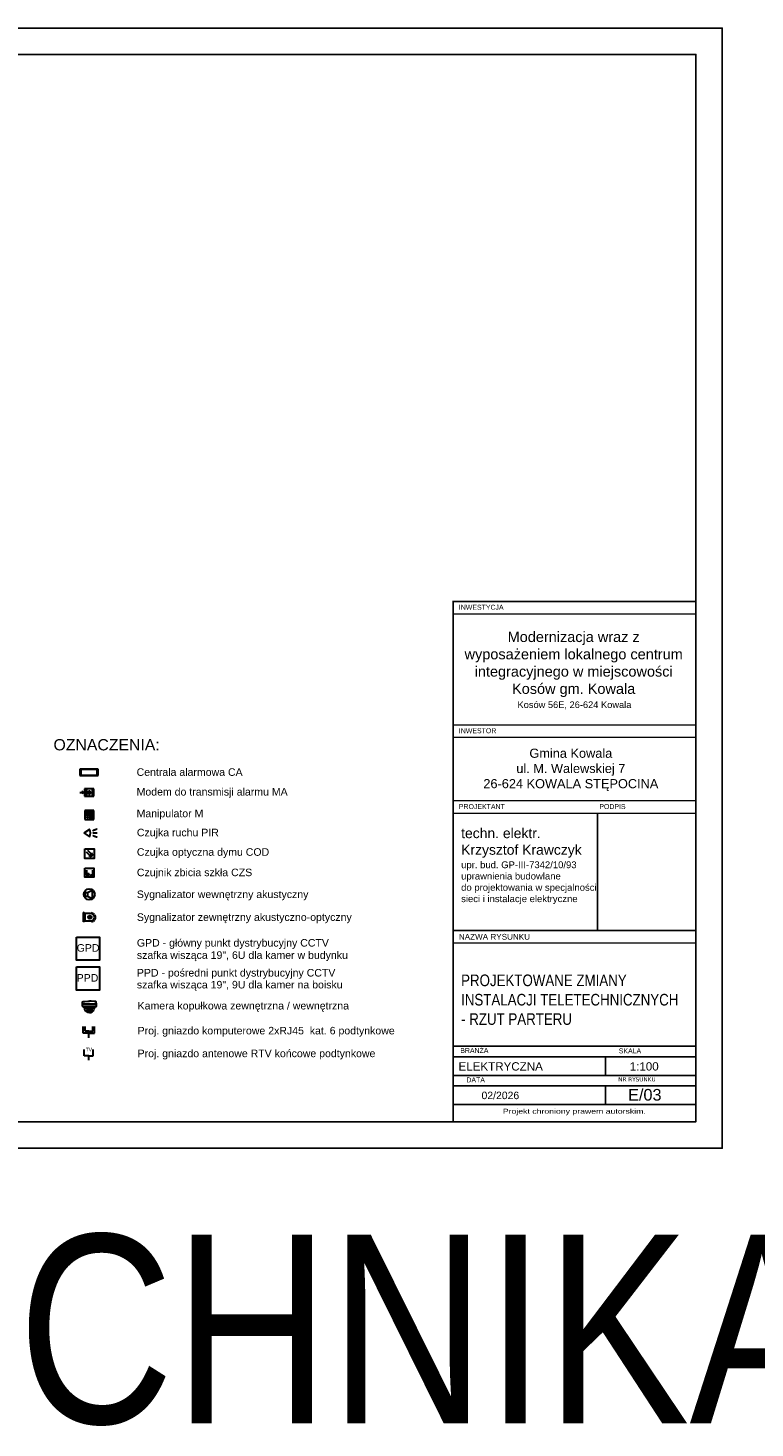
# Model space of a CAD drawing. Header units: millimetres. Extents: x 19325 to 32410, y -4876 to 2807.
# Tile 69 of 72: x 26150 to 28078, y -4876 to -1165. Entities that reach past the tile are written whole.
import ezdxf
from ezdxf.enums import TextEntityAlignment as Align

# ---------------------------------------------------------------- set-up
doc = ezdxf.new("R2010")
doc.units = ezdxf.units.MM
doc.linetypes.add('VERDECKT', pattern=[0.375, 0.25, -0.125])
for name, color, linetype, lineweight in [('2E_CENTR', 40, 'Continuous', 30), ('2E_INSTA', 40, 'Continuous', 30), ('2E_OSWIETL', 40, 'Continuous', 30), ('2E_POZ', 40, 'Continuous', 30), ('2E_SWIETLOWKI', 40, 'Continuous', 30), ('2E_SYGKOM', 40, 'Continuous', 30), ('2E_TELE', 40, 'Continuous', 30), ('2E_URZADZENIE', 40, 'Continuous', 30), ('AMATECH_OPRAWY AWARYJNE', 4, 'Continuous', 30), ('Avizio_CCTV', 1, 'Continuous', 30)]:
    doc.layers.add(name, color=color, linetype=linetype, lineweight=lineweight)
doc.layers.add('A_opis', color=1, linetype='Continuous')
doc.layers.add('O_tabelka', color=3, linetype='Continuous')
doc.styles.add('ARIAL', font='arial.ttf', dxfattribs={"width": 0.8})
doc.styles.add('dar-styl', font='arial.ttf')
doc.styles.add('Opisowy', font='arial.ttf', dxfattribs={"width": 0.8})
doc.styles.add('PITSIMP8', font='pitsimp8')
doc.styles.get("Standard").update_dxf_attribs({"font": 'arial.ttf'})
doc.styles.add('verdena', font='verdana.ttf')

# ---------------------------------------------------------------- blocks, each defined once
blk = doc.blocks.new('AAT_KOPUŁA')
at = {"color": 1}
for points in [[(-8.2, -11), (-9, -10.9), (-9.8, -9.9), (-10.8, -9.1), (-11.8, -8.5), (-11.9, -4.6), (-11.5, -1.2), (-10.7, -0.5), (-8, -0.2), (-2.9, 0), (0, 0)], [(8.2, -11), (9, -10.9), (9.7, -9.9), (10.7, -9.1), (11.7, -8.5), (11.9, -4.6), (11.5, -1.2), (10.7, -0.5), (8, -0.2), (2.8, 0), (0, 0)], [(-11.9, -4.6), (-10.4, -4.4), (-6.4, -4.3), (0.1, -4.2), (7.5, -4.3), (10.6, -4.4), (11.9, -4.6)], [(-11.8, -8.5), (-6.7, -8.5), (2.6, -8.4), (11.7, -8.5)], [(-0.1, -18.9), (-2.4, -18.7), (-4.9, -17.4), (-6.6, -15.9), (-7.7, -14), (-8.1, -12.1), (-8.2, -11), (0, -11.2)], [(0, -18.9), (2.3, -18.7), (4.9, -17.4), (6.6, -15.9), (7.6, -14), (8.1, -12.1), (8.2, -11), (0, -11.2)]]:
    blk.add_lwpolyline(points, dxfattribs=at)
for points in [[(-8, -9.5), (-7.6, -10), (-7.2, -10.2), (-6.8, -10.2), (-6.8, -9.9), (-7.1, -9.6), (-7.5, -9.3), (-7.9, -9.1), (-8.1, -9.1), (-8.2, -9.3), (-8.1, -9.4)], [(-3.8, -15.3), (-3.9, -14.9), (-4.3, -14.8), (-4.7, -14.9), (-4.8, -15.2), (-4.7, -15.5), (-4.4, -15.7), (-4, -15.7), (-3.9, -15.6), (-3.8, -15.4)], [(-3.2, -13.8), (-3.4, -13.5), (-3.7, -13.4), (-4.1, -13.4), (-4.3, -13.9), (-4.2, -14.3), (-3.9, -14.4), (-3.4, -14.4), (-3.2, -14.2), (-3.2, -14)], [(-2.4, -16.5), (-2.6, -16.1), (-2.9, -16), (-3.3, -16.1), (-3.5, -16.4), (-3.4, -16.7), (-3.1, -16.9), (-2.7, -16.9), (-2.5, -16.8), (-2.4, -16.6)], [(-2.4, -15.2), (-2.5, -14.8), (-2.8, -14.7), (-3.3, -14.8), (-3.4, -15.1), (-3.3, -15.4), (-3, -15.6), (-2.6, -15.6), (-2.5, -15.5), (-2.4, -15.3)], [(-1.6, -12.7), (-1.9, -12.4), (-2.2, -12.3), (-2.6, -12.3), (-2.8, -12.8), (-2.6, -13.2), (-2.3, -13.3), (-1.9, -13.3), (-1.7, -13.1), (-1.6, -12.9)], [(-1.3, -14.2), (-1.6, -13.9), (-1.9, -13.7), (-2.3, -13.8), (-2.5, -14.2), (-2.3, -14.6), (-2, -14.8), (-1.6, -14.8), (-1.4, -14.6), (-1.3, -14.4)], [(-1.3, -17.2), (-1.6, -17.1), (-2, -17.2), (-2.1, -17.3), (-2, -17.5), (-1.7, -17.6), (-1.3, -17.7), (-0.9, -17.6), (-0.9, -17.5), (-1.1, -17.3)], [(-0.1, -15.1), (-0.8, -15.2), (-1.3, -15.6), (-1.6, -16), (-1.6, -16.4), (-1.2, -16.9), (-0.6, -17.1), (-0.1, -17.1), (0.6, -17), (1.2, -16.6), (1.4, -16.2), (1.4, -15.8), (0.9, -15.3), (0.3, -15.1)], [(0, -15.7), (-0.5, -15.7), (-0.9, -15.9), (-0.9, -16.2), (-0.9, -16.5), (-0.6, -16.7), (-0.1, -16.7), (0.5, -16.6), (0.8, -16.4), (0.8, -16), (0.4, -15.7)], [(-0.2, -11.8), (-0.4, -11.9), (-0.7, -12.2), (-0.7, -12.5), (-0.7, -12.9), (-0.5, -13.2), (-0.1, -13.3), (0.3, -13.1), (0.5, -12.6), (0.4, -12.2), (0.3, -12), (0.1, -11.8)], [(-0.1, -13.4), (-0.5, -13.5), (-0.6, -13.8), (-0.7, -14.2), (-0.5, -14.4), (-0.3, -14.6), (0.2, -14.5), (0.4, -14.2), (0.5, -14), (0.3, -13.6), (0.1, -13.5)], [(1.2, -17.2), (1.5, -17.1), (1.9, -17.2), (2, -17.3), (1.9, -17.5), (1.6, -17.6), (1.2, -17.7), (0.8, -17.6), (0.8, -17.5), (1, -17.3)], [(1.2, -14.2), (1.5, -13.9), (1.8, -13.7), (2.2, -13.8), (2.4, -14.2), (2.2, -14.6), (1.9, -14.8), (1.5, -14.8), (1.3, -14.6), (1.2, -14.4)], [(1.5, -12.7), (1.8, -12.4), (2.1, -12.3), (2.5, -12.3), (2.6, -12.8), (2.5, -13.2), (2.2, -13.3), (1.8, -13.3), (1.6, -13.1), (1.5, -12.9)], [(2.3, -15.2), (2.4, -14.8), (2.7, -14.7), (3.2, -14.8), (3.3, -15.1), (3.2, -15.4), (2.9, -15.6), (2.5, -15.6), (2.4, -15.5), (2.3, -15.3)], [(2.3, -16.5), (2.5, -16.1), (2.8, -16), (3.2, -16.1), (3.4, -16.4), (3.3, -16.7), (3, -16.9), (2.6, -16.9), (2.4, -16.8), (2.3, -16.6)], [(3.1, -13.8), (3.3, -13.5), (3.6, -13.4), (4, -13.4), (4.2, -13.9), (4, -14.3), (3.8, -14.4), (3.3, -14.4), (3.1, -14.2), (3, -14)], [(3.7, -15.3), (3.8, -14.9), (4.1, -14.8), (4.6, -14.9), (4.7, -15.2), (4.6, -15.5), (4.3, -15.7), (3.9, -15.7), (3.8, -15.6), (3.7, -15.4)], [(8, -9.5), (7.5, -10), (7.1, -10.2), (6.8, -10.2), (6.8, -9.9), (7, -9.6), (7.5, -9.3), (7.9, -9.1), (8.1, -9.1), (8.1, -9.3), (8.1, -9.4)]]:
    blk.add_lwpolyline(points, close=True, dxfattribs=at)
blk = doc.blocks.new('2DEL1023')
for p, q in [((-0.5, 1), (-0.5, 0)), ((0.5, 1), (-0.5, 1)), ((-0.5, 0.62), (0.5, 0.62)), ((-0.5, 0.5), (0.5, 0.5)), ((-0.5, 0), (0.5, 0)), ((-0.38, 0.91), (-0.38, 0.72)), ((0.39, 0.91), (-0.38, 0.91)), ((-0.38, 0.72), (0.39, 0.72)), ((-0.26, 0.3), (-0.31, 0.3)), ((-0.31, 0.3), (-0.31, 0.25)), ((-0.31, 0.25), (-0.26, 0.25)), ((-0.26, 0.24), (-0.31, 0.24)), ((-0.31, 0.24), (-0.31, 0.19)), ((-0.31, 0.19), (-0.26, 0.19)), ((-0.26, 0.25), (-0.26, 0.3)), ((-0.26, 0.19), (-0.26, 0.24)), ((-0.19, 0.3), (-0.24, 0.3)), ((-0.24, 0.3), (-0.24, 0.25)), ((-0.24, 0.25), (-0.19, 0.25)), ((-0.19, 0.24), (-0.24, 0.24)), ((-0.24, 0.24), (-0.24, 0.19)), ((-0.24, 0.19), (-0.19, 0.19)), ((-0.19, 0.25), (-0.19, 0.3)), ((-0.19, 0.19), (-0.19, 0.24)), ((-0.13, 0.3), (-0.18, 0.3)), ((-0.18, 0.3), (-0.18, 0.25)), ((-0.18, 0.25), (-0.13, 0.25)), ((-0.13, 0.24), (-0.18, 0.24)), ((-0.18, 0.24), (-0.18, 0.19)), ((-0.18, 0.19), (-0.13, 0.19)), ((-0.13, 0.25), (-0.13, 0.3)), ((-0.13, 0.19), (-0.13, 0.24)), ((0, 0.5), (0, 0)), ((0.17, 0.35), (0.12, 0.35)), ((0.12, 0.35), (0.12, 0.3)), ((0.12, 0.3), (0.17, 0.3)), ((0.17, 0.19), (0.12, 0.19)), ((0.12, 0.19), (0.12, 0.14)), ((0.12, 0.14), (0.17, 0.14)), ((0.17, 0.3), (0.17, 0.35)), ((0.17, 0.32), (0.4, 0.32)), ((0.17, 0.14), (0.17, 0.19)), ((0.17, 0.17), (0.4, 0.17)), ((0.39, 0.72), (0.39, 0.91)), ((0.5, 0), (0.5, 1))]:
    blk.add_line(p, q)
at = {"linetype": 'ByBlock', "style": 'PITSIMP8', "flags": 9}
for tag, p in [('SPANNUNG/FREQUENZ', (2.76, 1.95)), ('VOLUMENSTROM', (2.76, 2.11)), ('BEZEICHNUNG', (2.76, 2.25)), ('RAUM/GRUPPE', (2.76, 2.23)), ('DRUCK/-STUFE', (2.76, 2.09)), ('POS.NR.G-LV', (2.76, 2.21)), ('ANSCHLUSS', (2.76, 2.07)), ('TEMPERATUR', (2.76, 2.01)), ('DREHZAHL', (2.76, 1.99)), ('SCHUTZART', (2.76, 1.97)), ('FABRIKAT', (2.76, 2.19)), ('KENNUNG', (2.76, 2.15)), ('LEISTUNG', (2.76, 2.13)), ('GROESSE', (2.76, 2.05)), ('GEWICHT', (2.76, 1.93)), ('TYP', (2.76, 2.17)), ('DN', (2.76, 2.03)), ('FREI', (2.76, 1.91)), ('FREI', (2.76, 1.89)), ('FREI', (2.76, 1.87))]:
    blk.add_attdef(tag, text='', height=0.01, dxfattribs=at).set_placement(p, align=Align.MIDDLE)
blk = doc.blocks.new('2DEL_432')
for p, q in [((-10, 0), (5, 10)), ((4.2, -9.5), (-10, 0)), ((5, -10), (4.3, -9.5))]:
    blk.add_line(p, q)
at = {"linetype": 'VERDECKT'}
for p, q in [((12.6, 6.4), (25.3, 11.1)), ((12.6, 0), (25.3, 0)), ((12.6, -6.4), (25.3, -11.1))]:
    blk.add_line(p, q, dxfattribs=at)
blk.add_arc((-10.4, 0), 17.5, 322.9796, 37.0204)
at = {"linetype": 'ByBlock', "style": 'PITSIMP8', "flags": 9}
for tag, p in [('BEZEICHNUNG', (-0.3, 0.2)), ('RAUM/GRUPPE', (-0.3, 0.1)), ('POS.NR.G-LV', (-0.3, 0.1)), ('FABRIKAT', (-0.3, 0.1)), ('TYP', (-0.3, 0.1)), ('KENNUNG', (-0.3, 0.1)), ('LEISTUNG', (-0.3, 0)), ('VOLUMENSTROM', (-0.3, 0)), ('DRUCK/-STUFE', (-0.3, 0)), ('ANSCHLUSS', (-0.3, 0)), ('GROESSE', (-0.3, 0)), ('DN', (-0.3, -0.1)), ('TEMPERATUR', (-0.3, -0.1)), ('DREHZAHL', (-0.3, -0.1)), ('SCHUTZART', (-0.3, -0.1)), ('SPANNUNG/FREQUENZ', (-0.3, -0.1)), ('GEWICHT', (-0.3, -0.2)), ('FREI', (-0.3, -0.2)), ('FREI', (-0.3, -0.2)), ('FREI', (-0.3, -0.2))]:
    blk.add_attdef(tag, text='', height=0.01, dxfattribs=at).set_placement(p, align=Align.MIDDLE)
blk = doc.blocks.new('2DEL_156')
for p, q in [((-0.78, 0.5), (-1.15, 0.65)), ((-0.59, 0.8), (-0.88, 1.09)), ((-0.29, 0.99), (-0.46, 1.38)), ((-0.26, -0.24), (0.26, 0.29)), ((-0.26, 0.29), (0.26, -0.24)), ((0, 1.04), (0, 1.46)), ((0.3, 0.99), (0.46, 1.38)), ((0.59, 0.8), (0.88, 1.09)), ((0.78, 0.5), (1.16, 0.65)), ((-0.83, -1.04), (-1.01, -1.46)), ((-1.01, -1.46), (1.01, -1.46)), ((0.83, -1.04), (1.01, -1.46))]:
    blk.add_line(p, q)
blk.add_lwpolyline([(-0.83, 0.21), (-0.83, -1.04), (0.83, -1.04), (0.83, 0.21)])
blk.add_circle((0, 0.03), 0.375)
blk.add_arc((0, 0.21), 0.833, 0, 180)
at = {"linetype": 'ByBlock', "style": 'PITSIMP8', "flags": 9}
for tag, p in [('SPANNUNG/FREQUENZ', (-0.26, 0.07)), ('VOLUMENSTROM', (-0.26, 0.23)), ('BEZEICHNUNG', (-0.26, 0.37)), ('RAUM/GRUPPE', (-0.26, 0.35)), ('DRUCK/-STUFE', (-0.26, 0.21)), ('TEMPERATUR', (-0.26, 0.13)), ('POS.NR.G-LV', (-0.26, 0.33)), ('ANSCHLUSS', (-0.26, 0.19)), ('DREHZAHL', (-0.26, 0.11)), ('SCHUTZART', (-0.26, 0.09)), ('FABRIKAT', (-0.26, 0.31)), ('KENNUNG', (-0.26, 0.27)), ('LEISTUNG', (-0.26, 0.25)), ('GROESSE', (-0.26, 0.17)), ('GEWICHT', (-0.26, 0.05)), ('TYP', (-0.26, 0.29)), ('DN', (-0.26, 0.15)), ('FREI', (-0.26, 0.03)), ('FREI', (-0.26, 0.01)), ('FREI', (-0.26, -0.01))]:
    blk.add_attdef(tag, text='', height=0.01, dxfattribs=at).set_placement(p, align=Align.MIDDLE)
blk = doc.blocks.new('2DEL_150')
for p, q in [((-0.94, 0.52), (-0.05, -0.36)), ((-0.52, 0.94), (0.36, 0.05)), ((0.95, -0.54), (0.51, 0.15)), ((0.54, -0.95), (-0.15, -0.51)), ((0.54, -0.95), (0.09, -0.27)), ((0.95, -0.54), (0.27, -0.09))]:
    blk.add_line(p, q)
blk.add_lwpolyline([(-1.25, 1.25), (1.25, 1.25), (1.25, -1.25), (-1.25, -1.25)], close=True)
for points in [[(0.27, -0.09), (0.51, 0.15), (0.95, -0.54)], [(-0.15, -0.51), (0.09, -0.27), (0.54, -0.95)]]:
    blk.add_solid(points)
at = {"linetype": 'ByBlock', "style": 'PITSIMP8', "flags": 9}
for tag, p in [('SPANNUNG/FREQUENZ', (0.52, 0.65)), ('VOLUMENSTROM', (0.52, 0.81)), ('BEZEICHNUNG', (0.52, 0.95)), ('RAUM/GRUPPE', (0.52, 0.93)), ('DRUCK/-STUFE', (0.52, 0.79)), ('POS.NR.G-LV', (0.52, 0.91)), ('ANSCHLUSS', (0.52, 0.77)), ('TEMPERATUR', (0.52, 0.71)), ('DREHZAHL', (0.52, 0.69)), ('SCHUTZART', (0.52, 0.67)), ('FABRIKAT', (0.52, 0.89)), ('KENNUNG', (0.52, 0.85)), ('LEISTUNG', (0.52, 0.83)), ('GROESSE', (0.52, 0.75)), ('GEWICHT', (0.52, 0.63)), ('TYP', (0.52, 0.87)), ('DN', (0.52, 0.73)), ('FREI', (0.52, 0.61)), ('FREI', (0.52, 0.59)), ('FREI', (0.52, 0.57))]:
    blk.add_attdef(tag, text='', height=0.01, dxfattribs=at).set_placement(p, align=Align.MIDDLE)
blk = doc.blocks.new('2DEL_339')
for p, q in [((-2.5, -3.12), (-2.5, 3.12)), ((-2.5, 3.12), (2.5, 3.12)), ((-2.5, 1.88), (2.5, 1.88)), ((-1, 0.62), (1, 0.62)), ((-1, -0.62), (-1, 0.62)), ((0, 3.75), (-0.62, 5)), ((0, 6.25), (0, 3.12)), ((0, 3.75), (0.62, 5)), ((0, 0.62), (0, 1.25)), ((1, 0.62), (1, -0.62)), ((2.5, 3.12), (2.5, -3.12)), ((-2.5, -1.88), (2.5, -1.88)), ((2.5, -3.12), (-2.5, -3.12)), ((1, -0.62), (-1, -0.62)), ((0, -0.62), (0, -1.25))]:
    blk.add_line(p, q)
at = {"linetype": 'ByBlock', "style": 'PITSIMP8', "flags": 9}
for tag, p in [('VOLUMENSTROM', (-0.26, 0.02)), ('BEZEICHNUNG', (-0.26, 0.16)), ('RAUM/GRUPPE', (-0.26, 0.14)), ('DRUCK/-STUFE', (-0.26, 0)), ('POS.NR.G-LV', (-0.26, 0.12)), ('FABRIKAT', (-0.26, 0.1)), ('KENNUNG', (-0.26, 0.06)), ('LEISTUNG', (-0.26, 0.04)), ('TYP', (-0.26, 0.08)), ('SPANNUNG/FREQUENZ', (-0.26, -0.14)), ('TEMPERATUR', (-0.26, -0.08)), ('ANSCHLUSS', (-0.26, -0.02)), ('DREHZAHL', (-0.26, -0.1)), ('SCHUTZART', (-0.26, -0.12)), ('GROESSE', (-0.26, -0.04)), ('GEWICHT', (-0.26, -0.16)), ('DN', (-0.26, -0.06)), ('FREI', (-0.26, -0.18)), ('FREI', (-0.26, -0.2)), ('FREI', (-0.26, -0.22))]:
    blk.add_attdef(tag, text='', height=0.01, dxfattribs=at).set_placement(p, align=Align.MIDDLE)
blk = doc.blocks.new('2DEL1116')
for p, q in [((-0.5, 1), (-0.5, 0)), ((-0.45, 0.95), (-0.5, 1)), ((0.5, 1), (-0.5, 1)), ((-0.45, 0.95), (-0.45, 0.05)), ((0.45, 0.95), (-0.45, 0.95)), ((0.45, 0.95), (0.5, 1)), ((0.45, 0.05), (0.45, 0.95)), ((0.5, 0), (0.5, 1)), ((-0.45, 0.05), (-0.5, 0)), ((-0.5, 0), (0.5, 0)), ((-0.45, 0.05), (0.45, 0.05)), ((0.45, 0.05), (0.5, 0))]:
    blk.add_line(p, q)
at = {"linetype": 'ByBlock', "style": 'PITSIMP8', "flags": 9}
for tag, p in [('SPANNUNG/FREQUENZ', (-0.305, 0.181)), ('VOLUMENSTROM', (-0.305, 0.341)), ('DRUCK/-STUFE', (-0.305, 0.321)), ('RAUM/GRUPPE', (-0.305, 0.461)), ('TEMPERATUR', (-0.305, 0.241)), ('POS.NR.G-LV', (-0.305, 0.441)), ('ANSCHLUSS', (-0.305, 0.301)), ('SCHUTZART', (-0.305, 0.201)), ('DREHZAHL', (-0.305, 0.221)), ('KENNUNG', (-0.305, 0.381)), ('LEISTUNG', (-0.305, 0.361)), ('FABRIKAT', (-0.305, 0.421)), ('GROESSE', (-0.305, 0.281)), ('GEWICHT', (-0.305, 0.161)), ('FREI', (-0.305, 0.141)), ('FREI', (-0.305, 0.121)), ('FREI', (-0.305, 0.101)), ('TYP', (-0.305, 0.401)), ('DN', (-0.305, 0.261))]:
    blk.add_attdef(tag, text='', height=0.01, dxfattribs=at).set_placement(p, align=Align.MIDDLE)
blk = doc.blocks.new('2DEL_153')
for p, q in [((-0.83, 0.75), (-0.83, -0.52)), ((-0.21, -0.52), (-0.21, 0)), ((0.83, 0.75), (0.83, -0.52)), ((-0.19, -0.52), (0.21, -0.52))]:
    blk.add_line(p, q)
blk.add_lwpolyline([(-1.25, 1.25), (1.25, 1.25), (1.25, -1.25), (-1.25, -1.25)], close=True)
for centre in [(-0.52, -0.52), (0.52, -0.52)]:
    blk.add_arc(centre, 0.312, 180, 0)
at = {"linetype": 'ByBlock', "style": 'PITSIMP8', "flags": 9}
for tag, p in [('SPANNUNG/FREQUENZ', (-0.25, 0.27)), ('VOLUMENSTROM', (-0.25, 0.43)), ('BEZEICHNUNG', (-0.25, 0.57)), ('RAUM/GRUPPE', (-0.25, 0.55)), ('DRUCK/-STUFE', (-0.25, 0.41)), ('TEMPERATUR', (-0.25, 0.33)), ('POS.NR.G-LV', (-0.25, 0.53)), ('KENNUNG', (-0.25, 0.47)), ('ANSCHLUSS', (-0.25, 0.39)), ('DREHZAHL', (-0.25, 0.31)), ('SCHUTZART', (-0.25, 0.29)), ('FABRIKAT', (-0.25, 0.51)), ('LEISTUNG', (-0.25, 0.45)), ('GROESSE', (-0.25, 0.37)), ('GEWICHT', (-0.25, 0.25)), ('TYP', (-0.25, 0.49)), ('FREI', (-0.25, 0.23)), ('FREI', (-0.25, 0.21)), ('FREI', (-0.25, 0.19)), ('DN', (-0.25, 0.35))]:
    blk.add_attdef(tag, text='', height=0.01, dxfattribs=at).set_placement(p, align=Align.MIDDLE)
blk = doc.blocks.new('PEL_556W')
for p, q in [((-1.25, 0), (-1.25, 1.75)), ((0, 0), (-1.25, 0)), ((0, -1.25), (0, 0)), ((0, 0), (1, 0)), ((1, 0), (1.25, 0)), ((1.25, 0), (1.25, 1.75))]:
    blk.add_line(p, q)
at = {"style": 'PITSIMP8'}
blk.add_text('TV', height=1, dxfattribs=at).set_placement((-0.83, 1.23))
at = {"linetype": 'ByBlock', "style": 'PITSIMP8', "flags": 9}
for tag, p in [('SPANNUNG/FREQUENZ', (-8.48, 0.56)), ('VOLUMENSTROM', (-8.48, 0.72)), ('BEZEICHNUNG', (-8.48, 0.86)), ('RAUM/GRUPPE', (-8.48, 0.84)), ('POS.NR.G-LV', (-8.48, 0.82)), ('DRUCK/-STUFE', (-8.48, 0.7)), ('ANSCHLUSS', (-8.48, 0.68)), ('TEMPERATUR', (-8.48, 0.62)), ('SCHUTZART', (-8.48, 0.58)), ('FABRIKAT', (-8.48, 0.8)), ('KENNUNG', (-8.48, 0.76)), ('LEISTUNG', (-8.48, 0.74)), ('GROESSE', (-8.48, 0.66)), ('DREHZAHL', (-8.48, 0.6)), ('GEWICHT', (-8.48, 0.54)), ('TYP', (-8.48, 0.78)), ('DN', (-8.48, 0.64)), ('FREI', (-8.48, 0.52)), ('FREI', (-8.48, 0.5)), ('FREI', (-8.48, 0.48))]:
    blk.add_attdef(tag, text='', height=0.01, dxfattribs=at).set_placement(p, align=Align.MIDDLE)
blk = doc.blocks.new('PEL_533W')
for p, q in [((-1.5, 0), (-1.5, 1.75)), ((0, 0), (-1.5, 0)), ((-1, 0.5), (-1, 1.75)), ((0, 0.5), (-1, 0.5)), ((0, 0.5), (1, 0.5)), ((0, 0), (1, 0)), ((0, -1.25), (0, 0)), ((1, 0.5), (1, 1.75)), ((1, 0), (1.5, 0)), ((1.5, 0), (1.5, 1.75))]:
    blk.add_line(p, q)
at = {"linetype": 'ByBlock', "style": 'PITSIMP8', "flags": 9}
for tag, p in [('SPANNUNG/FREQUENZ', (-8.9, 1.14)), ('BEZEICHNUNG', (-8.9, 1.44)), ('RAUM/GRUPPE', (-8.9, 1.42)), ('VOLUMENSTROM', (-8.9, 1.3)), ('DRUCK/-STUFE', (-8.9, 1.28)), ('POS.NR.G-LV', (-8.9, 1.4)), ('ANSCHLUSS', (-8.9, 1.26)), ('TEMPERATUR', (-8.9, 1.2)), ('SCHUTZART', (-8.9, 1.16)), ('FABRIKAT', (-8.9, 1.38)), ('KENNUNG', (-8.9, 1.34)), ('LEISTUNG', (-8.9, 1.32)), ('GROESSE', (-8.9, 1.24)), ('DREHZAHL', (-8.9, 1.18)), ('GEWICHT', (-8.9, 1.12)), ('TYP', (-8.9, 1.36)), ('DN', (-8.9, 1.22)), ('FREI', (-8.9, 1.1)), ('FREI', (-8.9, 1.08)), ('FREI', (-8.9, 1.06))]:
    blk.add_attdef(tag, text='', height=0.01, dxfattribs=at).set_placement(p, align=Align.MIDDLE)
blk = doc.blocks.new('2DEL_158')
for p, q in [((-1.88, -1.02), (-1.88, 1.02)), ((-1.88, 1.02), (-0.67, 1.02)), ((-0.67, 1.02), (1.88, 2.25)), ((-0.67, 1.02), (-0.67, -1.02)), ((1.88, 2.25), (1.88, -2.25)), ((-1.88, -1.02), (-0.67, -1.02)), ((-0.67, -1.02), (1.88, -2.25))]:
    blk.add_line(p, q)
at = {"linetype": 'ByBlock', "style": 'PITSIMP8', "flags": 9}
for tag, p in [('VOLUMENSTROM', (-1.51, 0.02)), ('BEZEICHNUNG', (-1.51, 0.16)), ('RAUM/GRUPPE', (-1.51, 0.14)), ('DRUCK/-STUFE', (-1.51, 0)), ('POS.NR.G-LV', (-1.51, 0.12)), ('FABRIKAT', (-1.51, 0.1)), ('KENNUNG', (-1.51, 0.06)), ('LEISTUNG', (-1.51, 0.04)), ('TYP', (-1.51, 0.08)), ('SPANNUNG/FREQUENZ', (-1.51, -0.14)), ('TEMPERATUR', (-1.51, -0.08)), ('ANSCHLUSS', (-1.51, -0.02)), ('DREHZAHL', (-1.51, -0.1)), ('SCHUTZART', (-1.51, -0.12)), ('GROESSE', (-1.51, -0.04)), ('GEWICHT', (-1.51, -0.16)), ('DN', (-1.51, -0.06)), ('FREI', (-1.51, -0.18)), ('FREI', (-1.51, -0.2)), ('FREI', (-1.51, -0.22))]:
    blk.add_attdef(tag, text='', height=0.01, dxfattribs=at).set_placement(p, align=Align.MIDDLE)

msp = doc.modelspace()

# ---------------------------------------------------------------- linework, layer by layer
for points in [[(23793, -4134.6), (27991.3, -4134.6), (27991.3, -1164.6), (23793, -1164.6)], [(24091.8, -4064.6), (27921.3, -4064.6), (27921.3, -1234.6), (24091.8, -1234.6)]]:
    msp.add_lwpolyline(points, close=True)
at = {"layer": '2E_OSWIETL'}
for points in [[(26278.8, -3574.8), (26340, -3574.8), (26340, -3636), (26278.8, -3636)], [(26278.8, -3654.2), (26340, -3654.2), (26340, -3715.4), (26278.8, -3715.4)]]:
    msp.add_lwpolyline(points, close=True, dxfattribs=at)
at = {"layer": '2E_SYGKOM'}
msp.add_circle((26312.5, -3461.7), 14.6, dxfattribs=at)
at = {"layer": 'O_tabelka', "color": 0}
for p, q in [((27660, -3246.4), (27660, -3557.6)), ((27277.2, -3557.6), (27921.3, -3557.6)), ((27277.2, -3557.6), (27921.3, -3557.6)), ((27277.2, -3557.6), (27921.3, -3557.6)), ((27681.3, -3892), (27681.3, -3941.5)), ((27681.3, -3969), (27681.3, -4018.5))]:
    msp.add_line(p, q, dxfattribs=at)
at = {"layer": 'O_tabelka', "color": 0, "const_width": 3.59}
for points in [[(27277.2, -2685), (27921.3, -2685), (27921.3, -2718), (27277.2, -2718)], [(27277.2, -3012.4), (27921.3, -3012.4), (27921.3, -3045.4), (27277.2, -3045.4)], [(27277.2, -3213.4), (27921.3, -3213.4), (27921.3, -3246.4), (27277.2, -3246.4)], [(27277.2, -3557.6), (27921.3, -3557.6), (27921.3, -3590.6), (27277.2, -3590.6)]]:
    msp.add_lwpolyline(points, close=True, dxfattribs=at)
at = {"layer": 'O_tabelka', "color": 0}
msp.add_lwpolyline([(27277.2, -2685), (27921.3, -2685), (27921.3, -4064.6), (27277.2, -4064.6)], close=True, dxfattribs=at)
for points in [[(27277.2, -3557.6), (27921.3, -3557.6)], [(27277.2, -3864.5), (27921.3, -3864.5)], [(27277.2, -3892), (27921.3, -3892)], [(27277.2, -3941.5), (27921.3, -3941.5)], [(27277.2, -3969), (27921.3, -3969)], [(27277.2, -4018.5), (27921.3, -4018.5)]]:
    msp.add_lwpolyline(points, dxfattribs=at)
at = {"layer": 'O_tabelka', "color": 0, "ltscale": 10}
msp.add_lwpolyline([(27277.2, -3864.5), (27921.3, -3864.5)], dxfattribs=at)

# ---------------------------------------------------------------- block references
at = {"layer": '2E_CENTR', "xscale": -4, "yscale": 4, "zscale": 4, "rotation": 90}
msp.add_blockref('2DEL_339', (26312.6, -3191.6), dxfattribs=at)
at = {"layer": '2E_INSTA', "xscale": 12, "yscale": 12, "zscale": 12, "rotation": 270}
msp.add_blockref('2DEL_156', (26313.6, -3522.2), dxfattribs=at)
at = {"layer": '2E_POZ'}
for name, p, xscale, yscale, zscale in [('2DEL_150', (26313.4, -3353.7), 10, 10, 10), ('2DEL_153', (26312.9, -3404.3), 9.6, 9.6, 9.6), ('2DEL_158', (26311, -3461.7), 4.8, 4.8, 4.8)]:
    msp.add_blockref(name, p, dxfattribs=dict(at, xscale=xscale, yscale=yscale, zscale=zscale))
at = {"layer": '2E_SWIETLOWKI', "xscale": 48, "yscale": 17.25, "zscale": 48}
msp.add_blockref('2DEL1116', (26311.8, -3146.8), dxfattribs=at)
at = {"layer": '2E_SYGKOM'}
msp.add_blockref('2DEL_432', (26308.6, -3298.8), dxfattribs=at)
at = {"layer": '2E_TELE'}
for name, p, xscale, yscale, zscale in [('PEL_533W', (26311.6, -3829.7), 10, 10, 10), ('PEL_556W', (26311, -3889.4), 9.375, 9.375, 9.375)]:
    msp.add_blockref(name, p, dxfattribs=dict(at, xscale=xscale, yscale=yscale, zscale=zscale))
at = {"layer": '2E_URZADZENIE', "xscale": 23.75, "yscale": 23.75, "zscale": 23.75}
msp.add_blockref('2DEL1023', (26313, -3263.3, 0.5), dxfattribs=at)
at = {"layer": 'Avizio_CCTV', "xscale": 1.575, "yscale": 1.575, "zscale": 1.575}
msp.add_blockref('AAT_KOPUŁA', (26313.1, -3745, 0), dxfattribs=at)

# ---------------------------------------------------------------- texts
for s, height, style, p in [('OZNACZENIA:', 30, 'dar-styl', (26217.7, -3079.9, -0.4)), ('Centrala alarmowa CA', 20, 'ARIAL', (26438.1, -3147.4, 0)), ('Modem do transmisji alarmu MA', 20, 'ARIAL', (26438.1, -3199.6, 0)), ('Manipulator M', 20, 'ARIAL', (26438.1, -3257.1, 0)), ('Czujka ruchu PIR', 20, 'dar-styl', (26438.8, -3307.6, -0.3)), ('Czujka optyczna dymu COD', 20, 'dar-styl', (26438.8, -3359.3, -0.3)), ('Czujnik zbicia szkła CZS', 20, 'dar-styl', (26438.8, -3413.4, -0.3)), ('Sygnalizator wewnętrzny akustyczny', 20, 'dar-styl', (26438.8, -3471.4, -0.3)), ('Sygnalizator zewnętrzny akustyczno-optyczny', 20, 'dar-styl', (26438.8, -3532, -0.3)), ('GPD - główny punkt dystrybucyjny CCTV', 20, 'dar-styl', (26438.8, -3600.1, -0.3)), ('szafka wisząca 19", 6U dla kamer w budynku', 20, 'dar-styl', (26438.8, -3632.7, -0.3)), ('PPD - pośredni punkt dystrybucyjny CCTV', 20, 'dar-styl', (26438.8, -3679.5, -0.3)), ('szafka wisząca 19", 9U dla kamer na boisku', 20, 'dar-styl', (26438.8, -3711, -0.3)), ('Kamera kopułkowa zewnętrzna / wewnętrzna ', 20, 'ARIAL', (26440.8, -3766.8, 0)), ('Proj. gniazdo komputerowe 2xRJ45  kat. 6 podtynkowe', 20, 'ARIAL', (26440.8, -3832.9, 0)), ('Proj. gniazdo antenowe RTV końcowe podtynkowe', 20, 'ARIAL', (26440.8, -3893.3, 0))]:
    msp.add_text(s, height=height, dxfattribs=dict(style=style)).set_placement(p)
at = {"insert": (27298.7, -3386.9), "char_height": 26.4, "width": 779.04, "attachment_point": 4, "style": 'ARIAL'}
msp.add_mtext('\\A1;\\pxt0.000435,0.000598,0.000924;{\\W1;techn. elektr. \\PKrzysztof Krawczyk\\P\\H0.68182x;upr. bud. GP-III-7342/10/93\\Puprawnienia budowlane \\Pdo projektowania w specjalności \\Psieci i instalacje elektryczne}', dxfattribs=at)
at = {"layer": 'A_opis', "color": 0, "style": 'ARIAL', "width": 1.25}
msp.add_text('Projekt chroniony prawem autorskim.', height=13.2, dxfattribs=at).set_placement((27409.3, -4043.3))
at = {"layer": 'AMATECH_OPRAWY AWARYJNE', "linetype": 'ByBlock', "style": 'Opisowy'}
for s, p in [('GPD', (26279.2, -3613.6, 0)), ('PPD', (26279.2, -3693, 0))]:
    msp.add_text(s, height=20, dxfattribs=at).set_placement(p)
at = {"layer": 'O_tabelka', "color": 0, "attachment_point": 1}
for s, insert, char_height, width in [('{\\fArial|b0|i0|c238|p34;INWESTYCJA}', (27292.5, -2693.8), 13.2, 805.933), ('INWESTOR', (27292.6, -3021.2), 13.2, 805.933), ('{\\fArial|b0|i0|c238|p34;PROJEKTANT}', (27292.6, -3222.2), 13.2, 256.414), ('{\\fArial|b0|i0|c238|p34;PODPIS}', (27665.1, -3222.2), 13.2, 189.933), ('{\\fArial|b0|i0|c238|p34;NAZWA RYSUNKU}', (27292.6, -3566.4), 15.4, 256.414), ('{\\fArial|b0|i0|c238|p34;BRANŻA}', (27296.4, -3869), 13.2, 256.414), ('{\\fArial|b0|i0|c238|p34;SKALA}', (27716.7, -3870), 13.2, 256.414), ('{\\fArial|b0|i0|c238|p34;DATA}', (27312.6, -3947), 13.2, 256.414)]:
    msp.add_mtext(s, dxfattribs=dict(at, insert=insert, char_height=char_height, width=width))
at = {"layer": 'O_tabelka', "color": 0}
for s, insert, char_height, width, attachment_point, style in [('{\\W1;Modernizacja wraz z wyposażeniem lokalnego centrum integracyjnego w miejscowości Kosów gm. Kowala}', (27597.1, -2765.1), 27.5, 595.881, 2, 'ARIAL'), ('{\\W1;Kosów 56E, 26-624 Kowala}', (27599.2, -2970.9), 17.6, 644.1, 8, 'ARIAL'), ('{\\W1;Gmina Kowala\\Pul. M. Walewskiej 7\\P26-624 KOWALA STĘPOCINA}', (27589.6, -3075.3), 24.2, 631.046, 2, 'ARIAL'), ('NR RYSUNKU', (27715.3, -3946.5), 11, 476.839, 1, 'verdena')]:
    msp.add_mtext(s, dxfattribs=dict(at, insert=insert, char_height=char_height, width=width, attachment_point=attachment_point, style=style))
at = {"layer": 'O_tabelka', "color": 0, "ltscale": 10, "attachment_point": 4, "style": 'ARIAL'}
for s, insert, char_height, width in [('{\\fArial Narrow|b0|i0|c238|p34;\\W1;PROJEKTOWANE ZMIANY \\PINSTALACJI TELETECHNICZNYCH \\P- RZUT PARTERU}', (27298.6, -3741.1), 30.8, 779.04), ('{\\fArial Narrow|b0|i0|c238|p34;\\W1;TELETECHNIKA}', (23959.2, -4617.6), 500, 5470.662)]:
    msp.add_mtext(s, dxfattribs=dict(at, insert=insert, char_height=char_height, width=width))
at = {"layer": 'O_tabelka', "color": 0, "ltscale": 10, "style": 'ARIAL'}
msp.add_attdef('ELEKTRYCZNA', text='BRANŻA', height=22, dxfattribs=at).set_placement((27291.7, -3917.7), align=Align.MIDDLE_LEFT)
for tag, text, height, p in [('1:100', 'SKALA', 22, (27784.1, -3917.7)), ('02/2026', 'DATA', 19.8, (27402.7, -3994.7)), ('E/03', '_', 30.8, (27785.8, -3993, 0))]:
    msp.add_attdef(tag, text=text, height=height, dxfattribs=at).set_placement(p, align=Align.MIDDLE_CENTER)

doc.saveas('drawing.dxf')
